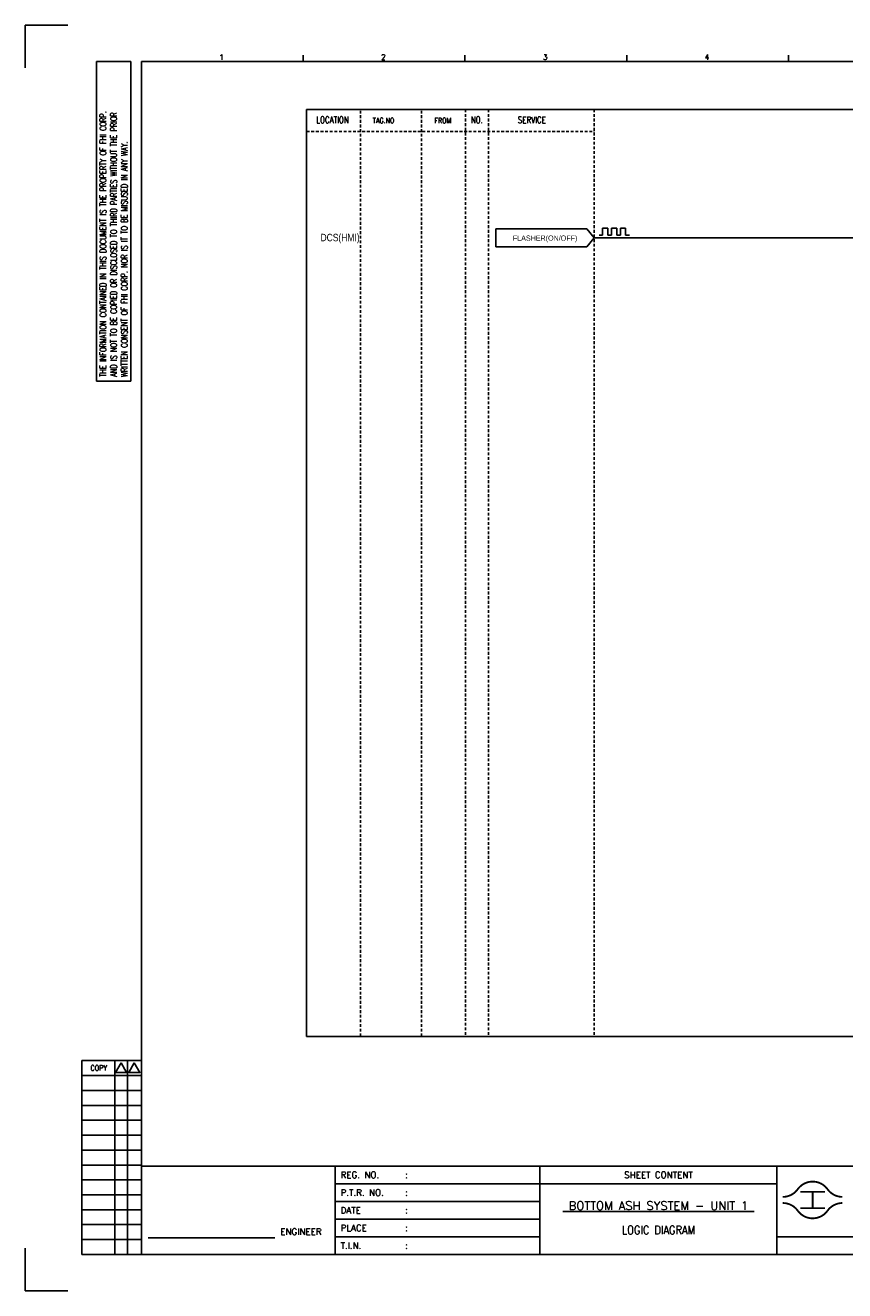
# Model space of a CAD drawing. Extents: x 1487 to 2453, y -138 to 544.
# Tile 1 of 3: x 1487 to 1929, y -138 to 544. Entities that reach past the tile are written whole.
import ezdxf
from ezdxf.enums import TextEntityAlignment as Align

# ---------------------------------------------------------------- set-up
doc = ezdxf.new("R2010")
doc.units = 0
doc.header["$MEASUREMENT"] = 0
doc.linetypes.add('HIDDEN', pattern=[4, 1.5, -1, 1.5])
doc.layers.get('0').update_dxf_attribs({"linetype": 'CONTINUOUS'})
doc.layers.get('Defpoints').update_dxf_attribs({"linetype": 'CONTINUOUS'})
for name, color, linetype in [('CON', 4, 'CONTINUOUS'), ('DIM', 3, 'CONTINUOUS'), ('HID', 2, 'HIDDEN'), ('TEXT', 7, 'CONTINUOUS'), ('圖框CON', 4, 'CONTINUOUS'), ('圖框DIM', 3, 'CONTINUOUS'), ('框線', 6, 'CONTINUOUS')]:
    doc.layers.add(name, color=color, linetype=linetype)
doc.styles.add('DAYUKP', font='complex', dxfattribs={"bigfont": 'DAYUKP.SHX'})
doc.styles.add('E4', font='simplex.shx', dxfattribs={"height": 4})
doc.styles.add('ROMANS', font='romans', dxfattribs={"width": 0.8})
doc.styles.add('style3', font='ARIALN.TTF')

# ---------------------------------------------------------------- blocks, each defined once
blk = doc.blocks.new('Sht_Cont_T3')
at = {"layer": 'TEXT', "color": 3, "linetype": 'Continuous', "style": 'E4'}
for tag, p in [('$SHT_CONT_L1$', (55.63, 24.91)), ('$SHT_CONT_L2$', (55.63, 16.61)), ('$SHT_CONT_L3$', (55.63, 8.3))]:
    blk.add_attdef(tag, text='', height=4, dxfattribs=at).set_placement(p, align=Align.MIDDLE)
blk = doc.blocks.new('1')
at = {"ltscale": 500, "const_width": 0.99}
blk.add_lwpolyline([(1686.83, 57.65, -0.241531), (1678.79, 61.78, 0.512989), (1662.7, 61.78, -0.241531), (1654.66, 57.65, -0.241531)], format="xyb", dxfattribs=at)
at = {"const_width": 0.99}
blk.add_lwpolyline([(1686.83, 54.35, 0.241531), (1678.79, 50.22, -0.512989), (1662.7, 50.22, 0.241531), (1654.66, 54.35, 0.241531)], format="xyb", dxfattribs=at)
at = {"ltscale": 500, "const_width": 0.99}
for points in [[(1664.14, 60.4), (1677.35, 60.4)], [(1670.74, 60.4), (1670.74, 51.6)], [(1664.14, 51.6), (1677.35, 51.6)]]:
    blk.add_lwpolyline(points, dxfattribs=at)
at = {"layer": 'CON'}
for points in [[(1523.67, 26.6), (1523.67, 74.29)], [(1651.45, 26.6), (1651.45, 74.29)]]:
    blk.add_lwpolyline(points, dxfattribs=at)
at = {"layer": 'CON', "ltscale": 500}
for points in [[(1523.67, 64.75), (1413.11, 64.75)], [(1651.45, 64.75), (1523.67, 64.75)], [(1523.67, 55.22), (1413.11, 55.22)], [(1523.67, 45.69), (1413.11, 45.69)], [(1523.67, 36.15), (1413.11, 36.15)]]:
    blk.add_lwpolyline(points, dxfattribs=at)
at = {"layer": 'Defpoints'}
for points in [[(1268.99, 689.33), (1246.02, 689.33), (1246.02, 666.36)], [(1268.99, 7.08), (1246.02, 7.08), (1246.02, 30.05)]]:
    blk.add_lwpolyline(points, dxfattribs=at)
at = {"layer": 'DIM'}
for p, q in [((1276.46, 131.12), (1276.46, 26.6)), ((1276.46, 131.12), (1308.62, 131.12)), ((1294.26, 26.6), (1294.26, 131.12)), ((1301.15, 26.6), (1301.15, 131.12)), ((1276.46, 123.08), (1308.62, 123.08)), ((1276.46, 115.04), (1308.62, 115.04)), ((1276.46, 107), (1308.62, 107)), ((1276.46, 98.96), (1308.62, 98.96)), ((1276.46, 90.92), (1308.62, 90.92)), ((1276.46, 82.88), (1308.62, 82.88)), ((1276.46, 74.84), (1308.62, 74.84)), ((1276.46, 66.8), (1308.62, 66.8)), ((1276.46, 58.76), (1308.62, 58.76)), ((1276.46, 50.72), (1308.62, 50.72)), ((1276.46, 42.68), (1308.62, 42.68)), ((1276.46, 34.64), (1308.62, 34.64)), ((1276.46, 26.6), (1308.62, 26.6))]:
    blk.add_line(p, q, dxfattribs=at)
for points in [[(1297.7, 129.98), (1294.72, 124.81), (1300.69, 124.81)], [(1304.83, 129.98), (1301.84, 124.81), (1307.81, 124.81)]]:
    blk.add_lwpolyline(points, close=True, dxfattribs=at)
at = {"layer": '圖框CON'}
for p, q in [((1284.5, 669.81), (1302.87, 669.81)), ((1284.5, 497.52), (1284.5, 669.81)), ((1302.87, 497.52), (1302.87, 669.81)), ((1395.91, 669.85), (1395.91, 673.29)), ((1483.2, 669.85), (1483.2, 673.29)), ((1570.49, 669.85), (1570.49, 673.29)), ((1657.78, 669.85), (1657.78, 673.29)), ((1284.5, 497.52), (1302.87, 497.52))]:
    blk.add_line(p, q, dxfattribs=at)
for points in [[(1413.11, 26.6), (1413.11, 74.29)], [(1828.89, 36.15), (1802.67, 36.15), (1651.45, 36.15)]]:
    blk.add_lwpolyline(points, dxfattribs=at)
at = {"layer": '圖框DIM'}
blk.add_line((1312.36, 35.55), (1380.65, 35.55), dxfattribs=at)
at = {"layer": '框線'}
for p, q in [((1308.62, 669.81), (1308.62, 26.6)), ((2181.53, 669.81), (1308.62, 669.81)), ((2181.53, 74.29), (1308.62, 74.29)), ((2181.53, 26.6), (1308.62, 26.6))]:
    blk.add_line(p, q, dxfattribs=at)
at = {"style": 'DAYUKP'}
for s, p in [('1', (1350.64, 670.78)), ('2', (1437.93, 670.78)), ('3', (1525.22, 670.78)), ('4', (1612.51, 670.78))]:
    blk.add_text(s, height=2.87, dxfattribs=at).set_placement(p)
at = {"layer": 'DIM', "style": 'ROMANS', "width": 0.75}
for s, p in [('THE INFORMATION CONTAINED IN THIS DOCUMENT IS THE PROPERTY OF FHI CORP.', (1287.94, 499.82)), ('AND IS NOT TO BE COPIED OR DISCLOSED TO THIRD PARTIES WITHOUT THE PRIOR', (1293.68, 499.82)), ('WRITTEN CONSENT OF FHI CORP. NOR IS IT TO BE MISUSED IN ANY WAY.', (1299.43, 499.82))]:
    blk.add_text(s, height=3.4457, rotation=90, dxfattribs=at).set_placement(p, align=Align.MIDDLE_LEFT)
at = {"layer": 'DIM', "style": 'ROMANS', "width": 0.8}
blk.add_text('COPY', height=2.871, dxfattribs=at).set_placement((1285.64, 127.16), align=Align.MIDDLE)
at = {"layer": 'HID', "ltscale": 500, "style": 'ROMANS'}
for s, height, p in [('REG. NO.', 3.446, (1416.1, 69.52)), (':', 3.45, (1450.9, 69.52)), ('P.T.R. NO.', 3.446, (1416.1, 59.99)), (':', 3.45, (1450.9, 59.99)), ('DATE', 3.446, (1416.1, 50.45)), (':', 3.45, (1450.9, 50.45)), ('PLACE', 3.446, (1416.1, 40.92)), (':', 3.45, (1450.9, 40.92)), ('T.I.N.', 3.446, (1416.1, 31.37)), (':', 3.45, (1450.9, 31.39))]:
    blk.add_text(s, height=height, dxfattribs=at).set_placement(p, align=Align.MIDDLE_LEFT)
blk.add_text('SHEET CONTENT', height=3.4457, dxfattribs=at).set_placement((1587.56, 69.52), align=Align.MIDDLE)
at = {"layer": 'HID', "style": 'ROMANS'}
blk.add_text('ENGINEER', height=3.446, dxfattribs=at).set_placement((1394.71, 37.18), align=Align.CENTER)

msp = doc.modelspace()

# ---------------------------------------------------------------- linework, layer by layer
at = {"layer": 'CON', "color": 6}
for p, q in [((1740.46, 434.27), (1740.46, 424.63)), ((1789.6, 434.27), (1740.46, 434.27)), ((1793.5, 429.45), (1789.6, 434.27)), ((1740.46, 424.63), (1789.6, 424.63)), ((1793.5, 429.45), (1789.6, 424.63))]:
    msp.add_line(p, q, dxfattribs=at)
at = {"layer": 'CON'}
for p, q in [((1796.18, 430.99), (1798.06, 430.99)), ((1798.06, 434.64), (1800.83, 434.64)), ((1798.06, 430.99), (1798.06, 434.64)), ((1800.83, 434.64), (1800.83, 430.99)), ((1800.83, 430.99), (1802.91, 430.99)), ((1802.91, 430.99), (1802.91, 434.64)), ((1802.91, 434.64), (1805.68, 434.64)), ((1805.68, 434.64), (1805.68, 430.99)), ((1805.68, 430.99), (1807.76, 430.99)), ((1807.76, 434.64), (1810.53, 434.64)), ((1807.76, 430.99), (1807.76, 434.64)), ((1810.53, 434.64), (1810.53, 430.99)), ((1810.53, 430.99), (1812.6, 430.99)), ((1793.5, 429.45), (2238.7, 429.45))]:
    msp.add_line(p, q, dxfattribs=at)
msp.add_lwpolyline([(1638.45, 498.72), (2352.45, 498.72), (2352.45, -1.09), (1638.45, -1.09)], close=True, dxfattribs=at)
at = {"layer": 'HID'}
for p, q in [((1724.14, 498.72), (1724.14, -1.11)), ((1736.56, 498.72), (1736.56, -1.11)), ((1793.5, 498.72), (1793.5, -1.09)), ((1667.5, 498.02), (1667.5, -1.09)), ((1700.42, 498.02), (1700.42, -1.09)), ((1638.45, 486.81), (1793.5, 486.81))]:
    msp.add_line(p, q, dxfattribs=at)

# ---------------------------------------------------------------- block references
msp.add_blockref('1', (240.65, -145.28))
at = {"layer": 'TEXT', "color": 0}
ref = msp.add_blockref('Sht_Cont_T3', (1764.32, -118.67), dxfattribs=dict(at, xscale=1.148576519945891, yscale=1.148576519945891, zscale=1.148576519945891))
ref.add_attrib('$SHT_CONT_L1$', '%%U BOTTOM ASH SYSTEM - UNIT 1 ', dxfattribs={"color": 3, "linetype": 'Continuous', "height": 4.5943, "style": 'E4'}).set_placement((1828.21, -90.06), align=Align.TOP_CENTER)
ref.add_attrib('$SHT_CONT_L3$', 'LOGIC DIAGRAM', dxfattribs={"color": 3, "linetype": 'Continuous', "height": 4.5943, "style": 'E4', "width": 0.85}).set_placement((1828.21, -109.14), align=Align.BOTTOM_CENTER)

# ---------------------------------------------------------------- texts
at = {"layer": 'CON', "style": 'ROMANS', "width": 0.8}
for s, p in [('LOCATION', (1652.37, 493.11)), ('NO.', (1730.26, 493.11)), ('SERVICE', (1759.91, 493.04))]:
    msp.add_text(s, height=3.5, dxfattribs=at).set_placement(p, align=Align.MIDDLE)
for s, p in [('TAG.NO', (1674.1, 490.46)), ('FROM', (1707.36, 490.46))]:
    msp.add_text(s, height=2.8, dxfattribs=at).set_placement(p, align=Align.BOTTOM_LEFT)
at = {"layer": 'CON', "style": 'style3'}
msp.add_text('DCS(HMI)', height=4, dxfattribs=at).set_placement((1645.92, 429.63), align=Align.MIDDLE_LEFT)
msp.add_text('FLASHER(ON/OFF)', height=2.8, dxfattribs=at).set_placement((1749.7, 427.08), align=Align.BOTTOM_LEFT)

doc.saveas('drawing.dxf')
